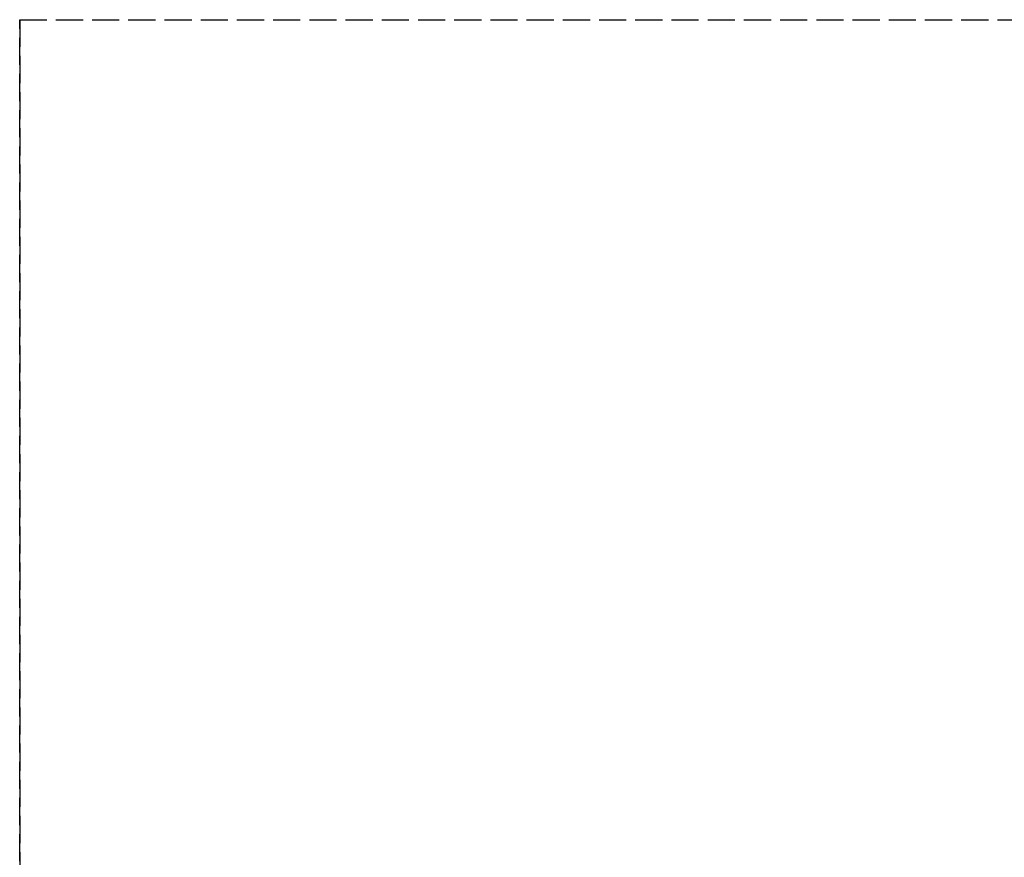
# Model space of a CAD drawing. Header units: millimetres. Extents: x 0 to 2100, y -94 to 94.
# Tile 7 of 12: x 0 to 54, y 48 to 94. Entities that reach past the tile are written whole.
import ezdxf

# ---------------------------------------------------------------- set-up
doc = ezdxf.new("R2010")
doc.units = ezdxf.units.MM
doc.header["$LTSCALE"] = 10
doc.linetypes.add('ALLCAD_Strich', pattern=[0.2, 0.15, -0.05])
doc.layers.add('BESCH_KONT_sich_schn_grun_2d', color=10, linetype='Continuous')
doc.layers.add('BESCH_KONT_sich_schn_seit_2d', color=160, linetype='Continuous')

msp = doc.modelspace()

# ---------------------------------------------------------------- linework, layer by layer
at = {"layer": 'BESCH_KONT_sich_schn_grun_2d', "linetype": 'ALLCAD_Strich'}
for q in [(0, -94), (2100, 94)]:
    msp.add_line((0, 94), q, dxfattribs=at)
at = {"layer": 'BESCH_KONT_sich_schn_seit_2d', "linetype": 'ALLCAD_Strich'}
for p, q in [((0, 94, 2418), (0, -94, 2418)), ((0, 94, 2368), (0, 94, 2418)), ((0, 27.5, 2368), (0, 94, 2368))]:
    msp.add_line(p, q, dxfattribs=at)

doc.saveas('drawing.dxf')
